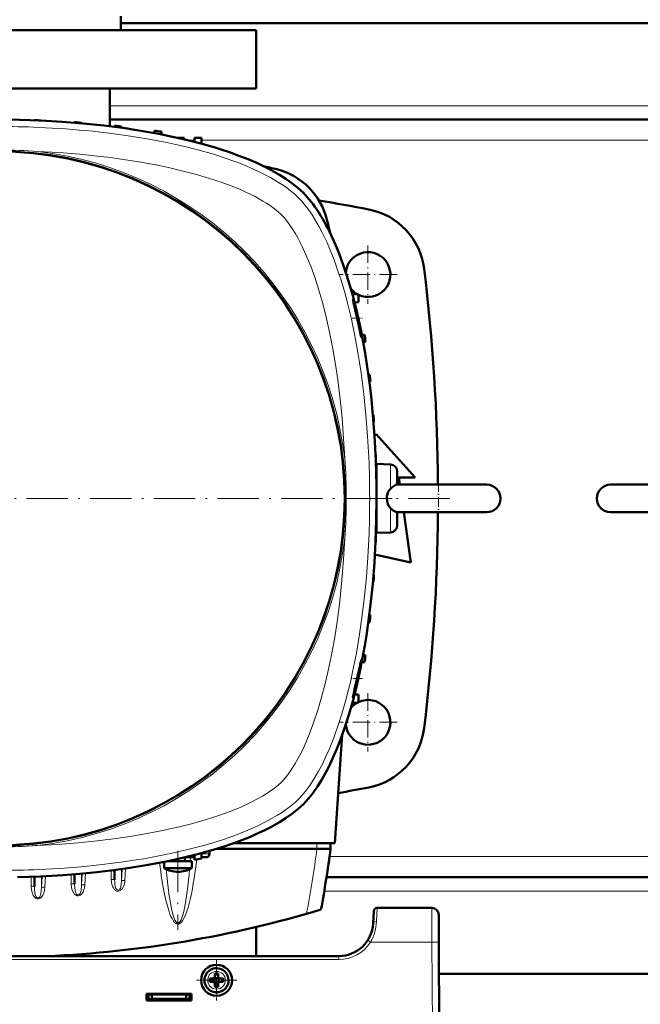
# Model space of a CAD drawing. Extents: x -1438 to 1837, y -1701 to 699.
# Tile 8 of 90: x -17 to 163, y -1413 to -1127. Entities that reach past the tile are written whole.
import ezdxf

# ---------------------------------------------------------------- set-up
doc = ezdxf.new("R2010")
doc.units = 0
doc.linetypes.add('DASHDOT', pattern=[18.5, 12, -3, 0.5, -3])

msp = doc.modelspace()

# ---------------------------------------------------------------- linework, layer by layer
at = {"color": 7, "lineweight": 50}
for p, q in [((12.54, -1125.76), (12.54, -1129.76)), ((261.04, -1127.76), (12.54, -1127.76)), ((-23.21, -1129.76), (51.79, -1129.76)), ((51.79, -1146.76), (51.79, -1129.76)), ((51.79, -1146.76), (-23.21, -1146.76)), ((9.29, -1157.7), (9.29, -1146.76)), ((-12.59, -1155.96), (-12.59, -1155.93)), ((-10.59, -1156.04), (-10.59, -1156.01)), ((-0.97, -1156.52), (-0.97, -1156.65)), ((1.03, -1156.67), (1.04, -1156.82)), ((264.29, -1155.76), (9.29, -1155.76)), ((10.66, -1157.53), (10.65, -1157.87)), ((12.66, -1157.75), (12.67, -1158.14)), ((22.28, -1158.96), (22.26, -1159.68)), ((24.28, -1159.25), (24.31, -1160.07)), ((29.01, -1161.06), (30.91, -1161.06)), ((30.91, -1161.06), (30.93, -1161.5)), ((33.86, -1162.22), (33.9, -1161.06)), ((33.9, -1161.06), (35.9, -1161.06)), ((35.96, -1162.78), (35.9, -1161.06)), ((79.73, -1206.46), (81.56, -1206.56)), ((80.37, -1208.87), (81.56, -1208.81)), ((81.56, -1206.56), (81.56, -1208.81)), ((83.29, -1218.26), (82.47, -1218.23)), ((83.58, -1220.26), (82.86, -1220.29)), ((84.4, -1229.87), (84.8, -1229.89)), ((84.68, -1231.9), (85.01, -1231.89)), ((85.72, -1241.5), (85.88, -1241.51)), ((85.89, -1243.51), (86.02, -1243.51)), ((86.19, -1247.63), (86.64, -1247.14)), ((86.64, -1247.14), (98.02, -1259.64)), ((86.5, -1253.13), (86.54, -1253.14)), ((86.58, -1255.14), (86.61, -1255.14)), ((90.85, -1255.9), (86.78, -1255.76)), ((86.78, -1275.76), (86.78, -1255.76)), ((86.78, -1258.14), (86.68, -1258.13)), ((92.78, -1261.77), (92.78, -1257.9)), ((93.27, -1259.64), (93.57, -1261.76)), ((98.02, -1259.64), (93.27, -1259.64)), ((92.75, -1261.76), (111.49, -1261.76)), ((98.07, -1261.76), (92.78, -1261.76)), ((118.78, -1261.76), (98.07, -1261.76)), ((111.49, -1261.76), (118.78, -1261.76)), ((154.78, -1261.76), (175.49, -1261.76)), ((162.07, -1261.76), (154.78, -1261.76)), ((180.78, -1261.76), (162.07, -1261.76)), ((92.75, -1269.76), (111.49, -1269.76)), ((92.78, -1273.19), (92.78, -1269.75)), ((94.7, -1269.76), (96.77, -1284.39)), ((111.49, -1269.76), (118.78, -1269.76)), ((154.78, -1269.76), (175.49, -1269.76)), ((86.78, -1273.39), (86.68, -1273.39)), ((92.78, -1273.62), (92.78, -1273.19)), ((86.58, -1276.38), (86.61, -1276.39)), ((86.78, -1275.76), (90.85, -1275.62)), ((86.5, -1278.39), (86.54, -1278.39)), ((86.64, -1282.14), (86.3, -1282.21)), ((96.77, -1284.39), (86.64, -1282.14)), ((85.89, -1288.01), (86.02, -1288.01)), ((85.72, -1290.02), (85.88, -1290.01)), ((84.68, -1299.62), (85.01, -1299.64)), ((84.4, -1301.65), (84.8, -1301.64)), ((83.58, -1311.26), (82.86, -1311.23)), ((83.29, -1313.26), (82.47, -1313.29)), ((80.37, -1322.65), (81.56, -1322.71)), ((81.56, -1324.96), (81.56, -1322.71)), ((79.73, -1325.06), (81.56, -1324.96)), ((76.83, -1334.33), (74.63, -1365.86)), ((74.63, -1365.86), (45.22, -1365.86)), ((73.39, -1365.86), (73.43, -1367.46)), ((33.91, -1370.7), (33.86, -1369.3)), ((35.96, -1368.74), (35.91, -1370.34)), ((38.23, -1368.11), (38.27, -1368.99)), ((69.43, -1367.46), (40.39, -1367.46)), ((69.43, -1367.46), (69.46, -1367.46)), ((69.46, -1367.46), (73.43, -1367.46)), ((25.08, -1373.09), (25.08, -1371.29)), ((32.37, -1371.06), (26.23, -1371.06)), ((27.08, -1371.06), (27.08, -1370.88)), ((31.08, -1371.06), (31.08, -1369.98)), ((31.18, -1369.96), (33.38, -1369.96)), ((33.08, -1371.06), (32.37, -1371.06)), ((33.08, -1373.09), (33.08, -1371.06)), ((33.88, -1369.96), (33.38, -1369.96)), ((37.18, -1369.96), (35.92, -1369.96)), ((-0.93, -1374.86), (-0.93, -1377.73)), ((10.69, -1373.64), (10.69, -1376.49)), ((26.81, -1373.09), (25.08, -1373.09)), ((32.37, -1373.09), (26.81, -1373.09)), ((32.37, -1373.09), (33.08, -1373.09)), ((-12.56, -1375.56), (-12.56, -1378.47)), ((201.32, -1375.76), (72.24, -1375.76)), ((85.95, -1385.6), (85.76, -1389.17)), ((102.82, -1384.65), (86.95, -1384.65)), ((104.82, -1386.64), (104.86, -1394.6)), ((51.79, -1398.65), (51.79, -1390.19)), ((105.29, -1476.65), (104.86, -1394.6)), ((75.78, -1398.65), (-122.2, -1398.65)), ((38.37, -1405.14), (39.3, -1405.14)), ((38.37, -1406.14), (39.3, -1406.14)), ((39.66, -1405.01), (39.65, -1405)), ((39.66, -1406.28), (39.65, -1406.29)), ((39.66, -1405.01), (39.66, -1406.28)), ((40.93, -1405.01), (39.66, -1405.01)), ((39.66, -1406.28), (40.93, -1406.28)), ((39.8, -1403.72), (39.8, -1404.64)), ((40.8, -1404.64), (40.8, -1403.72)), ((40.94, -1405), (40.93, -1405.01)), ((40.93, -1405.01), (40.93, -1406.28)), ((40.93, -1406.28), (40.94, -1406.29)), ((42.22, -1405.14), (41.3, -1405.14)), ((42.22, -1406.14), (41.3, -1406.14)), ((168.67, -1403.76), (104.91, -1403.76)), ((39.8, -1406.64), (39.8, -1407.56)), ((40.8, -1406.64), (40.8, -1407.56)), ((19.99, -1411.55), (19.99, -1409.55)), ((19.99, -1409.55), (32.99, -1409.55)), ((19.99, -1409.76), (32.99, -1409.76)), ((19.99, -1411.15), (20.49, -1411.15)), ((32.99, -1411.55), (19.99, -1411.55)), ((20.49, -1409.76), (20.49, -1411.21)), ((20.49, -1411.21), (21.49, -1411.03)), ((20.49, -1411.55), (20.49, -1411.21)), ((21.49, -1411.15), (20.83, -1411.15)), ((21.49, -1411.03), (21.49, -1409.76)), ((21.49, -1411.03), (31.49, -1411.03)), ((23.24, -1411.15), (21.49, -1411.15)), ((23.24, -1411.03), (23.24, -1411.15)), ((23.24, -1411.03), (23.24, -1411.15)), ((23.24, -1411.03), (23.24, -1411.15)), ((23.24, -1411.15), (23.24, -1411.03)), ((23.24, -1411.03), (23.24, -1411.15)), ((25.74, -1411.15), (25.74, -1411.03)), ((27.49, -1411.15), (25.74, -1411.15)), ((29.24, -1411.15), (27.49, -1411.15)), ((29.24, -1411.03), (29.24, -1411.15)), ((29.24, -1411.03), (29.24, -1411.15)), ((29.24, -1411.03), (29.24, -1411.15)), ((29.24, -1411.03), (29.24, -1411.15)), ((29.24, -1411.03), (29.24, -1411.15)), ((29.24, -1411.03), (29.24, -1411.15)), ((29.24, -1411.03), (29.24, -1411.15)), ((31.49, -1409.76), (31.49, -1411.03)), ((31.49, -1411.03), (32.49, -1411.21)), ((32.15, -1411.15), (31.49, -1411.15)), ((31.49, -1411.15), (31.49, -1411.55)), ((32.49, -1409.76), (32.49, -1411.21)), ((32.49, -1411.15), (32.99, -1411.15)), ((32.49, -1411.21), (32.49, -1411.55)), ((32.96, -1411.55), (32.97, -1411.15)), ((32.99, -1409.55), (32.99, -1411.55))]:
    msp.add_line(p, q, dxfattribs=at)
at = {"color": 7, "lineweight": 18}
for p, q in [((264.29, -1151.76), (9.29, -1151.76)), ((33.87, -1161.76), (32.01, -1161.76)), ((237.64, -1161.76), (35.93, -1161.76)), ((90.85, -1262.93), (90.85, -1255.9)), ((90.85, -1275.08), (90.85, -1268.59)), ((90.85, -1275.62), (90.85, -1275.08)), ((69.39, -1365.86), (69.43, -1367.46)), ((35.95, -1368.99), (38.27, -1368.99)), ((32.75, -1369.96), (32.67, -1371.06)), ((200.44, -1369.76), (73.12, -1369.76)), ((-1.93, -1377.6), (-1.93, -1374.94)), ((1.26, -1374.68), (1.07, -1377.96)), ((1.07, -1374.69), (1.07, -1377.96)), ((2.26, -1374.58), (2.06, -1377.91)), ((9.69, -1376.37), (9.69, -1373.77)), ((12.89, -1373.35), (12.69, -1376.72)), ((12.69, -1373.38), (12.69, -1376.72)), ((13.89, -1373.21), (13.68, -1376.66)), ((17.5, -1372.74), (17.11, -1372.79)), ((-13.56, -1378.35), (-13.56, -1375.59)), ((-10.37, -1375.47), (-10.56, -1378.72)), ((-10.56, -1375.47), (-10.56, -1378.72)), ((-9.38, -1375.42), (-9.57, -1378.66)), ((13.68, -1376.71), (13.68, -1376.66)), ((26.48, -1380.54), (26.46, -1380.37)), ((201.97, -1379.76), (71.59, -1379.76)), ((27.38, -1385.61), (27.34, -1385.44)), ((86.76, -1388.62), (86.95, -1384.65)), ((102.86, -1394.6), (102.82, -1384.65)), ((102.86, -1394.6), (85.03, -1394.6)), ((102.86, -1394.6), (103.29, -1476.65)), ((75.78, -1399.64), (-122.2, -1399.64)), ((75.78, -1398.65), (75.78, -1399.64)), ((40.27, -1403.07), (40.3, -1403.07)), ((37.72, -1405.67), (37.72, -1405.64)), ((42.87, -1405.62), (42.87, -1405.64)), ((40.32, -1408.21), (40.3, -1408.21))]:
    msp.add_line(p, q, dxfattribs=at)
at = {"color": 7, "linetype": 'DASHDOT', "lineweight": 18, "ltscale": 0.422498}
for p, q in [((84.29, -1192.31), (84.29, -1209.21)), ((84.29, -1322.31), (84.29, -1339.21))]:
    msp.add_line(p, q, dxfattribs=at)
at = {"color": 7, "linetype": 'DASHDOT', "lineweight": 18, "ltscale": 0.4225}
for p, q in [((92.74, -1200.76), (75.84, -1200.76)), ((92.74, -1330.76), (75.84, -1330.76))]:
    msp.add_line(p, q, dxfattribs=at)
at = {"color": 7, "linetype": 'DASHDOT', "lineweight": 18, "ltscale": 0.075502}
msp.add_line((79.65, -1213.46), (82.67, -1213.46), dxfattribs=at)
at = {"color": 7, "linetype": 'DASHDOT', "lineweight": 18, "ltscale": 0.241299}
msp.add_line((104.78, -1260.93), (104.78, -1270.59), dxfattribs=at)
at = {"color": 7, "linetype": 'DASHDOT', "lineweight": 18}
for p, q in [((108.08, -1265.76), (-154.51, -1265.76)), ((29.08, -1368.05), (29.08, -1390.98))]:
    msp.add_line(p, q, dxfattribs=at)
at = {"color": 7, "linetype": 'DASHDOT', "lineweight": 18, "ltscale": 0.125204}
msp.add_line((91.27, -1265.76), (86.26, -1265.76), dxfattribs=at)
at = {"color": 7, "linetype": 'DASHDOT', "lineweight": 18, "ltscale": 0.076287}
msp.add_line((82.67, -1318.06), (79.62, -1318.06), dxfattribs=at)
at = {"color": 7, "linetype": 'DASHDOT', "lineweight": 18, "ltscale": 0.292499}
msp.add_line((40.3, -1399.79), (40.3, -1411.49), dxfattribs=at)
at = {"color": 7, "linetype": 'DASHDOT', "lineweight": 18, "ltscale": 0.2925}
msp.add_line((46.15, -1405.64), (34.45, -1405.64), dxfattribs=at)
at = {"color": 7, "linetype": 'DASHDOT', "lineweight": 18, "ltscale": 0.003525}
for p, q in [((21.49, -1411.02), (21.49, -1411.16)), ((27.49, -1411.02), (27.49, -1411.16))]:
    msp.add_line(p, q, dxfattribs=at)
at = {"color": 7, "lineweight": 50}
for points in [[(-23.22, -1155.76), (-16.97, -1155.83), (-10.76, -1156.04), (-4.59, -1156.38), (1.53, -1156.87), (7.59, -1157.49), (10.66, -1157.87), (13.71, -1158.28), (16.59, -1158.72), (19.45, -1159.18), (23.53, -1159.92), (27.54, -1160.74), (31.49, -1161.63)], [(31.49, -1161.63), (35.69, -1162.7), (39.89, -1163.91), (41.98, -1164.56), (44.06, -1165.26), (46.8, -1166.24), (49.5, -1167.3), (52.15, -1168.44)], [(52.15, -1168.44), (53.79, -1169.21), (55.47, -1170.05), (57.03, -1170.89), (58.6, -1171.79), (60.43, -1172.95), (62.21, -1174.2), (63.91, -1175.56), (64.73, -1176.28), (65.51, -1177.03)], [(74.1, -1190.4), (75.24, -1193.04), (76.3, -1195.74), (77.29, -1198.48), (77.98, -1200.56), (78.64, -1202.65), (79.84, -1206.85), (80.91, -1211.06)], [(79.92, -1207.96), (79.91, -1207.96), (79.91, -1207.96), (79.91, -1207.97), (79.91, -1207.99), (79.94, -1208.21)], [(82.19, -1217.37), (81.77, -1215.2), (81.24, -1212.78), (80.66, -1210.42), (80.18, -1208.69), (79.99, -1208.1), (79.93, -1207.98)], [(80.15, -1209.22), (81.21, -1213.92), (81.78, -1216.49), (82.25, -1218.52), (82.37, -1218.91), (82.39, -1218.95), (82.39, -1218.96), (82.4, -1218.96)], [(82.4, -1218.96), (82.4, -1218.96), (82.4, -1218.96), (82.4, -1218.95), (82.4, -1218.94), (82.41, -1218.91), (82.37, -1218.54)], [(89.75, -1265.76), (89.79, -1265.13), (89.93, -1264.52), (90.09, -1264.08), (90.29, -1263.67), (90.65, -1263.16), (90.85, -1262.93)], [(90.85, -1262.93), (91.21, -1262.6), (91.81, -1262.15), (92.42, -1261.84), (92.75, -1261.76)], [(86.78, -1265.76), (86.71, -1272), (86.51, -1278.22), (86.16, -1284.39), (85.68, -1290.51), (85.05, -1296.57), (84.67, -1299.64), (84.26, -1302.69), (83.83, -1305.57), (83.36, -1308.43), (82.62, -1312.51), (81.8, -1316.52), (80.91, -1320.46)], [(90.85, -1268.59), (90.6, -1268.3), (90.38, -1267.99), (90.03, -1267.3), (89.82, -1266.54), (89.75, -1265.76)], [(92.75, -1269.76), (92.42, -1269.68), (92.03, -1269.5), (91.58, -1269.22), (91.21, -1268.93), (90.85, -1268.59)], [(81.98, -1314.16), (80.96, -1318.71), (80.42, -1321.06), (80.04, -1322.81), (79.92, -1323.41), (79.91, -1323.54)], [(80.33, -1322.31), (80.75, -1320.78), (81.49, -1317.63), (82.02, -1315.04), (82.37, -1313), (82.41, -1312.61), (82.4, -1312.58), (82.4, -1312.57), (82.4, -1312.56), (82.4, -1312.56), (82.4, -1312.56)], [(82.4, -1312.56), (82.39, -1312.56), (82.39, -1312.57), (82.37, -1312.61), (82.26, -1312.97)], [(80.91, -1320.46), (79.84, -1324.67), (78.64, -1328.87), (77.98, -1330.96), (77.29, -1333.04), (76.3, -1335.78), (75.24, -1338.48), (74.1, -1341.12)], [(79.92, -1323.56), (79.92, -1323.56), (79.92, -1323.56), (79.94, -1323.53), (80.02, -1323.32)], [(74.1, -1341.12), (73.33, -1342.77), (72.49, -1344.45), (71.65, -1346.01), (70.75, -1347.57), (69.59, -1349.41), (68.34, -1351.19), (66.98, -1352.89), (66.26, -1353.71), (65.51, -1354.49)], [(65.51, -1354.49), (64.02, -1355.87), (62.36, -1357.21), (60.55, -1358.49), (58.59, -1359.73), (57.24, -1360.52), (55.84, -1361.28), (54.34, -1362.04), (52.8, -1362.78), (49.63, -1364.16), (46.12, -1365.53), (42.47, -1366.8), (38.68, -1367.98), (34.78, -1369.06), (30.79, -1370.05), (28.25, -1370.63), (25.68, -1371.17), (20.46, -1372.16), (15.15, -1373.02), (10.35, -1373.69), (5.51, -1374.26), (0.63, -1374.73), (-4.29, -1375.12), (-7.56, -1375.32), (-10.83, -1375.49), (-14.17, -1375.61), (-17.51, -1375.7)]]:
    msp.add_lwpolyline(points, dxfattribs=at)
at = {"color": 7, "lineweight": 18}
for points in [[(64.09, -1178.45), (63, -1177.43), (61.8, -1176.42), (60.49, -1175.43), (59.44, -1174.7), (58.34, -1173.99), (56, -1172.61), (53.49, -1171.3), (50.83, -1170.05), (49.06, -1169.29), (47.23, -1168.55), (45.32, -1167.83), (43.36, -1167.14), (39.37, -1165.84), (35.23, -1164.66), (30.98, -1163.57), (28.43, -1162.98), (25.85, -1162.43), (20.6, -1161.42), (15.26, -1160.54), (9.83, -1159.79), (4.34, -1159.16)], [(51.5, -1178.13), (50.08, -1177.42), (48.6, -1176.72), (46.96, -1176), (45.28, -1175.31), (41.92, -1174.04), (38.27, -1172.83), (34.51, -1171.71), (30.65, -1170.7), (26.71, -1169.77), (22.71, -1168.93), (17.68, -1168.02), (12.59, -1167.22), (9.6, -1166.81), (6.6, -1166.44), (0.55, -1165.82), (-5.54, -1165.34), (-11.66, -1165.01)], [(59.14, -1183.4), (58.19, -1182.52), (57.09, -1181.63), (55.85, -1180.73), (54.85, -1180.06), (53.78, -1179.41), (51.5, -1178.13)], [(84.52, -1253.91), (84.19, -1247.72), (83.71, -1241.57), (83.09, -1235.45), (82.71, -1232.37), (82.3, -1229.31), (81.85, -1226.33), (81.37, -1223.36), (80.48, -1218.51), (79.47, -1213.73), (78.34, -1209.03), (77.71, -1206.66), (77.04, -1204.32), (76.37, -1202.11), (75.66, -1199.92), (74.44, -1196.49), (73.12, -1193.16), (72.4, -1191.49), (71.64, -1189.87), (70.91, -1188.37), (70.14, -1186.92), (68.77, -1184.54), (68.04, -1183.4), (67.29, -1182.3), (66.53, -1181.27), (65.76, -1180.29), (64.93, -1179.34), (64.09, -1178.45)], [(77.53, -1254.21), (77.22, -1248.33), (76.77, -1242.48), (76.21, -1236.9), (75.52, -1231.37), (74.85, -1226.84), (74.09, -1222.36), (73.23, -1217.94), (72.23, -1213.49), (71.13, -1209.13), (70.03, -1205.29), (68.83, -1201.56), (67.65, -1198.31), (66.38, -1195.2), (65.18, -1192.58), (63.92, -1190.12), (63.12, -1188.73), (62.3, -1187.41), (61.15, -1185.76), (60, -1184.32), (59.14, -1183.4)], [(64.09, -1353.07), (65.15, -1351.94), (66.17, -1350.71), (67.17, -1349.39), (67.89, -1348.35), (68.59, -1347.26), (69.93, -1344.98), (71.04, -1342.88), (72.09, -1340.69), (73.09, -1338.43), (73.8, -1336.7), (74.48, -1334.93), (75.76, -1331.3), (76.8, -1328), (77.77, -1324.64), (78.66, -1321.21), (79.27, -1318.69), (79.83, -1316.15), (80.4, -1313.42), (80.92, -1310.68), (81.85, -1305.21), (82.64, -1299.68), (83.3, -1294.11), (83.84, -1288.5), (84.25, -1282.86), (84.52, -1277.62)], [(64.41, -1340.48), (65.13, -1339.05), (65.82, -1337.58), (66.54, -1335.94), (67.24, -1334.26), (68.5, -1330.89), (69.72, -1327.24), (70.83, -1323.48), (71.85, -1319.62), (72.77, -1315.69), (73.61, -1311.69), (74.53, -1306.66), (75.32, -1301.57), (75.73, -1298.58), (76.1, -1295.58), (76.72, -1289.53), (77.2, -1283.43), (77.53, -1277.32)], [(59.14, -1348.12), (60.02, -1347.17), (60.91, -1346.07), (61.81, -1344.83), (62.48, -1343.82), (63.14, -1342.76), (64.41, -1340.48)], [(-11.66, -1366.51), (-5.78, -1366.19), (0.07, -1365.74), (5.64, -1365.19), (11.18, -1364.5), (15.7, -1363.83), (20.18, -1363.07), (24.6, -1362.2), (29.05, -1361.21), (33.42, -1360.11), (37.26, -1359.01), (40.99, -1357.8), (44.23, -1356.62), (47.34, -1355.36), (49.96, -1354.16), (52.42, -1352.89), (53.82, -1352.1), (55.13, -1351.28), (56.78, -1350.13), (58.22, -1348.98), (59.14, -1348.12)], [(-11.36, -1373.5), (-5.18, -1373.17), (0.98, -1372.69), (7.1, -1372.06), (10.17, -1371.69), (13.23, -1371.28), (16.21, -1370.83), (19.18, -1370.35), (24.03, -1369.46), (28.81, -1368.45), (33.52, -1367.32), (35.88, -1366.69), (38.22, -1366.02), (40.44, -1365.35), (42.62, -1364.64), (46.05, -1363.42), (49.38, -1362.1), (51.05, -1361.37), (52.68, -1360.62), (54.17, -1359.88), (55.62, -1359.12), (58, -1357.74), (59.15, -1357.02), (60.25, -1356.27), (61.27, -1355.51), (62.25, -1354.74), (63.2, -1353.91), (64.09, -1353.07)], [(19.42, -1372.34), (19.11, -1372.44), (18.47, -1372.58), (17.5, -1372.74)], [(26.46, -1380.37), (26.05, -1377.03), (25.69, -1373.41)], [(-1.93, -1377.6), (-1.92, -1377.96), (-1.84, -1378.61), (-1.69, -1379.24), (-1.44, -1379.89), (-1.27, -1380.21), (-1.07, -1380.51), (-0.84, -1380.77), (-0.55, -1380.99), (-0.23, -1381.14), (0.14, -1381.18), (0.5, -1381.09), (0.83, -1380.9), (1.11, -1380.63), (1.34, -1380.31), (1.53, -1379.98), (1.68, -1379.63), (1.93, -1378.82), (2.06, -1377.95), (2.06, -1377.91)], [(-0.93, -1377.73), (-0.88, -1378.91), (-0.8, -1379.57), (-0.7, -1380.03), (-0.62, -1380.26), (-0.51, -1380.47), (-0.37, -1380.66), (-0.18, -1380.8), (-0.02, -1380.85), (0.15, -1380.85), (0.35, -1380.78), (0.51, -1380.65), (0.65, -1380.47), (0.75, -1380.27), (0.85, -1379.98), (0.97, -1379.38), (1.05, -1378.3), (1.07, -1377.96)], [(9.69, -1376.37), (9.75, -1377.1), (9.9, -1377.82), (10.15, -1378.5), (10.34, -1378.86), (10.58, -1379.2), (10.77, -1379.4), (10.98, -1379.57), (11.18, -1379.68), (11.4, -1379.77), (11.62, -1379.8), (11.84, -1379.79)], [(10.69, -1376.49), (10.71, -1377.1), (10.78, -1377.94), (10.85, -1378.36), (10.97, -1378.79), (11.06, -1378.99), (11.21, -1379.21), (11.41, -1379.38), (11.57, -1379.44), (11.74, -1379.45), (11.94, -1379.4), (12.12, -1379.27), (12.25, -1379.11), (12.36, -1378.91), (12.48, -1378.58), (12.54, -1378.35), (12.61, -1377.89), (12.69, -1376.72)], [(12.44, -1379.54), (12.8, -1379.2), (13.08, -1378.8), (13.35, -1378.23), (13.54, -1377.63), (13.63, -1377.17), (13.68, -1376.71)], [(12.69, -1376.72), (12.71, -1376.7), (12.8, -1376.68), (12.95, -1376.66), (13.32, -1376.65), (13.68, -1376.66)], [(32.25, -1375.74), (31.86, -1379.22), (31.41, -1382.35), (31.18, -1383.73)], [(-9.57, -1378.66), (-9.68, -1379.52), (-9.91, -1380.34), (-10.1, -1380.79), (-10.34, -1381.21), (-10.65, -1381.59), (-10.85, -1381.77), (-11.08, -1381.91), (-11.45, -1382.01), (-11.84, -1381.98), (-12.05, -1381.9), (-12.24, -1381.79), (-12.57, -1381.48), (-12.77, -1381.21), (-12.94, -1380.93), (-13.13, -1380.54), (-13.27, -1380.14), (-13.47, -1379.32), (-13.54, -1378.84), (-13.56, -1378.35)], [(-12.26, -1381.08), (-12.41, -1380.53), (-12.45, -1380.26), (-12.54, -1379.22), (-12.56, -1378.47)], [(-10.71, -1380.54), (-10.82, -1380.97), (-10.9, -1381.18), (-11.07, -1381.46)], [(-10.56, -1378.72), (-10.6, -1379.6), (-10.71, -1380.54)], [(-10.56, -1378.72), (-10.55, -1378.71), (-10.51, -1378.69), (-10.29, -1378.66), (-10.06, -1378.65), (-9.57, -1378.66)], [(1.07, -1377.96), (1.09, -1377.95), (1.18, -1377.93), (1.33, -1377.91), (2.06, -1377.91)], [(26.52, -1385.73), (26.01, -1384.06), (25.58, -1382.37), (25.2, -1380.66)], [(27.34, -1385.44), (26.89, -1383.18), (26.48, -1380.54)], [(-11.73, -1381.69), (-11.93, -1381.58), (-12.1, -1381.39), (-12.26, -1381.08)], [(-11.07, -1381.46), (-11.24, -1381.62), (-11.45, -1381.71), (-11.59, -1381.72), (-11.73, -1381.69)], [(32.34, -1383.4), (32.04, -1384.49), (31.7, -1385.57), (31.31, -1386.63), (30.84, -1387.68), (30.45, -1388.35), (30.21, -1388.67), (29.94, -1388.96), (29.61, -1389.21), (29.34, -1389.32), (28.99, -1389.35), (28.65, -1389.26), (28.43, -1389.13), (28.23, -1388.97), (28.02, -1388.74), (27.82, -1388.5), (27.58, -1388.13), (27.37, -1387.76), (27.05, -1387.1), (26.77, -1386.42), (26.52, -1385.73)], [(28.07, -1387.87), (27.72, -1386.88), (27.38, -1385.61)], [(31.18, -1383.73), (30.76, -1385.7), (30.47, -1386.79), (30.32, -1387.27), (30.01, -1388.06), (29.69, -1388.63), (29.48, -1388.88), (29.26, -1389.03), (29.11, -1389.06), (28.97, -1389.05), (28.76, -1388.94), (28.54, -1388.73), (28.23, -1388.22), (28.07, -1387.87)]]:
    msp.add_lwpolyline(points, dxfattribs=at)
msp.add_circle((-23.22, -1265.76), 101, dxfattribs=at)
at = {"color": 7, "lineweight": 50}
for centre, radius in [((-23.22, -1265.76), 100.74), ((40.3, -1405.64), 4.5)]:
    msp.add_circle(centre, radius, dxfattribs=at)
at = {"color": 7, "lineweight": 18}
for centre, radius, start, end in [((-23.22, -1436.23), 278.46, 87.5597, 92.4395), ((-22.43, -1419.83), 262.04, 84.1371, 87.5794), ((-23.22, -1312.07), 147.51, 85.5067, 93.8371), ((-23.22, -1265.76), 101.41, 6.5424, 83.4568), ((-69.53, -1265.76), 147.52, 355.507, 4.4923), ((-193.68, -1265.76), 278.46, 357.5597, 2.4396), ((-23.22, -1265.76), 101.41, 276.5424, 353.4568), ((-23.22, -1219.45), 147.51, 265.5067, 273.8371), ((-23.21, -1219.63), 147.33, 273.8374, 274.4937), ((-248.86, -1326.05), 321, 349.1719, 352.5876), ((-121.48, -1351.96), 157.13, 351.189, 353.1941), ((-23.22, -1095.29), 278.46, 267.5597, 272.4396), ((-23.22, -1049.59), 325.7, 276.7434, 277.1126), ((-158.39, -1356.51), 191.61, 354.2387, 354.9397), ((11.63, -1378.45), 1.36, 278.9694, 306.4815), ((73.25, -1387.98), 13.53, 344.6596, 357.2824), ((73.75, -1388.11), 13.01, 330.0886, 344.6192), ((75.77, -1388.64), 11, 270.0069, 327.2297), ((50.32, -1447.99), 63.69, 56.9791, 57.8765), ((40.3, -1405.64), 2.57, 90.5294, 180), ((40.3, -1405.64), 2.57, 0.5294, 90), ((40.3, -1405.64), 2.57, 180.5294, 270), ((40.3, -1405.64), 2.57, 270.5294, 360)]:
    msp.add_arc(centre, radius, start, end, dxfattribs=at)
at = {"color": 7, "lineweight": 50}
for centre, radius, start, end in [((-23.22, -1480.76), 325, 87.7737, 88.1265), ((-23.22, -1480.76), 325, 85.7209, 86.0744), ((-23.22, -1480.76), 325, 83.6625, 84.0172), ((-23.22, -1480.76), 325, 81.5959, 81.9522), ((-23.21, -1495.38), 335.12, 76.0141, 76.7054), ((52.95, -1189.6), 20, 13.9859, 76.0141), ((-23.21, -1737.01), 565.5, 79.0156, 80.5062), ((80.73, -1201.5), 20, 6.9635, 79.0156), ((-252.83, -1265.76), 335.12, 13.2915, 13.9859), ((84.29, -1200.76), 6.5, 245.1362, 174.0264), ((-445.36, -1265.76), 550, 0.4166, 6.9635), ((84.29, -1200.76), 6.5, 219.9563, 242.927), ((79.9, -1207.99), 0.03, 20.9032, 64.4524), ((106.46, -1203.23), 26.98, 190.6516, 192.8383), ((52.63, -1222.65), 30.02, 7.8714, 10.1339), ((-238.22, -1265.76), 325, 8.0479, 8.4041), ((-238.22, -1265.76), 325, 5.9829, 6.3375), ((-238.22, -1265.76), 325, 3.9256, 4.2791), ((-238.22, -1265.76), 325, 1.8735, 2.2263), ((90.78, -1257.9), 2, 0, 88), ((118.78, -1265.76), 4, 0, 90), ((154.78, -1265.76), 4, 90, 180), ((-238.22, -1265.76), 325, 359.8237, 0.1763), ((118.78, -1265.76), 4, 270, 0), ((154.78, -1265.76), 4, 180, 270), ((-445.36, -1265.76), 550, 353.0365, 359.5833), ((90.78, -1273.62), 2, 272, 0), ((-238.22, -1265.76), 325, 357.7737, 358.1265), ((-238.22, -1265.76), 325, 355.7209, 356.0744), ((-238.22, -1265.76), 325, 353.6625, 354.0172), ((-238.22, -1265.76), 325, 351.5959, 351.9522), ((126.74, -1324.16), 45.87, 165.8814, 167.3994), ((79.93, -1323.55), 0.0181, 165.2469, 232.7118), ((60.19, -1316.71), 20.9, 341.5709, 344.4634), ((84.29, -1330.76), 6.5, 185.9716, 114.8637), ((84.29, -1330.76), 6.5, 117.1008, 140.0431), ((80.73, -1330.02), 20, 280.9844, 353.0365), ((-23.21, -794.51), 565.5, 280.0676, 280.9844), ((-248.86, -1325.56), 325, 349.4417, 352.5926), ((-23.22, -1050.76), 325, 280.1234, 280.4818), ((29.08, -1366.16), 8, 240, 270), ((29.08, -1366.16), 8, 270, 300), ((-23.22, -1073.96), 325, 272.5126, 286.7861), ((86.95, -1385.65), 1, 90, 177), ((102.82, -1386.65), 2, 0.3, 90), ((75.78, -1388.65), 10, 270, 357.0001), ((40.3, -1405.64), 3.5, 90.5294, 270.5294), ((40.3, -1405.64), 3.5, 270.5294, 90.5294), ((55.47, -1405.64), 17.1, 178.3267, 180.0022), ((55.5, -1405.64), 17.14, 179.9996, 181.6715), ((39.3, -1404.64), 0.5, 270, 360), ((39.3, -1406.64), 0.5, 0, 90), ((40.29, -1420.81), 17.1, 89.9978, 91.6733), ((40.3, -1420.81), 17.1, 88.3267, 90.0022), ((41.3, -1404.64), 0.5, 180, 270), ((41.3, -1406.64), 0.5, 90, 180), ((25.12, -1405.64), 17.1, 359.9978, 1.6733), ((25.09, -1405.64), 17.14, 358.3285, 0.0004), ((40.3, -1390.44), 17.13, 268.3286, 271.6729)]:
    msp.add_arc(centre, radius, start, end, dxfattribs=at)
for centre, major_axis, ratio, start_param, end_param in [((56.12, -1262.99), (0.42, -90.71), 0.335977, 2.496911, 2.814667), ((53.78, -1267.66), (-0.73, -96.68), 0.341319, 1.592988, 2.198749), ((37.11, -1368.96), (1.14, -0.23), 0.853683, 4.943675, 6.488291)]:
    msp.add_ellipse(centre, major_axis=major_axis, ratio=ratio, start_param=start_param, end_param=end_param, dxfattribs=at)
at = {"color": 7, "lineweight": 18}
for centre, major_axis, ratio, start_param, end_param in [((28.78, -1328.4), (0.24, -60.87), 0.121427, 5.499933, 5.744375), ((33.38, -1368.96), (0, 1), 0.866025, 3.141593, 3.752854), ((9.69, -1373.75), (1, 0), 0.121869, 0.029596, 0.678029), ((-1.93, -1377.73), (1, 0), 0.121869, 0, 1.570797), ((9.69, -1376.49), (1, 0), 0.121869, 0, 1.570796), ((29.19, -1326.66), (-0.1, -62.68), 0.121204, 0.439156, 0.663903), ((-13.56, -1378.47), (1, 0), 0.121869, 0, 1.570796), ((86.76, -1389.22), (0.999, -0.053), 0.602236, 1.602683, 3.141439), ((102.86, -1394.61), (-2, -0.01), 0.005236, 3.141593, 4.712362)]:
    msp.add_ellipse(centre, major_axis=major_axis, ratio=ratio, start_param=start_param, end_param=end_param, dxfattribs=at)

doc.saveas('drawing.dxf')
